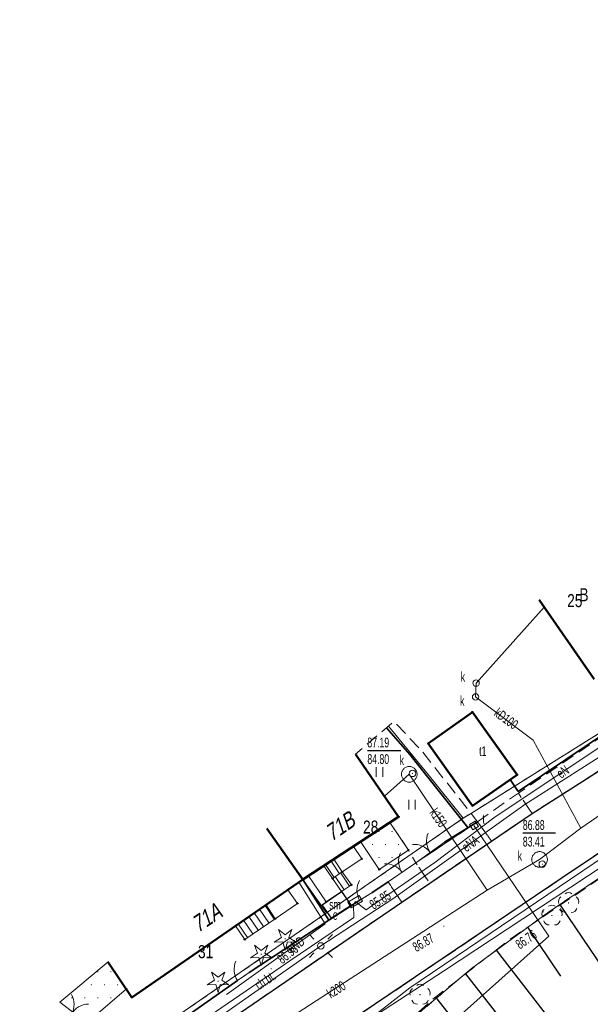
# Model space of a CAD drawing. Header units: metres. Extents: x 7504240 to 7504745, y 5782869 to 5783359.
# Tile 38 of 93: x 7504273 to 7504317, y 5783117 to 5783192. Entities that reach past the tile are written whole.
import ezdxf
from ezdxf.enums import TextEntityAlignment as Align

# ---------------------------------------------------------------- set-up
doc = ezdxf.new("R2010")
doc.units = ezdxf.units.M
doc.header["$MEASUREMENT"] = 0
for name, pattern in [('1.0_0.5', [1.5, 1, -0.5]), ('1.5_0.5', [2, 1.5, -0.5]), ('219-500', [0]), ('egug-500', [1, 0.5, -0.5]), ('otob_500', [0]), ('otof_500', [0])]:
    doc.linetypes.add(name, pattern=pattern)
doc.layers.get('0').update_dxf_attribs({"color": 2, "linetype": 'CONTINUOUS', "lineweight": 5})
for name, color, linetype in [('000 Inne (niezydentyfikowane)', 7, 'CONTINUOUS'), ('203-punkt graniczny', 7, 'CONTINUOUS'), ('210-oznaczenie konturu użytku gruntowego', 7, 'CONTINUOUS'), ('211-numer działki ewidencyjnej', 7, 'CONTINUOUS'), ('218-kontur użytku gruntowego', 7, 'CONTINUOUS'), ('219-działka ewidencyjna', 7, 'CONTINUOUS'), ('312-budynek ewidencyjny', 7, 'CONTINUOUS'), ('312-oznaczenie budynku ewidencyjnego-Atr117', 7, 'CONTINUOUS'), ('352-schody', 7, 'CONTINUOUS'), ('Adres nieruchomości (na budynku)', 7, 'CONTINUOUS'), ('brama', 7, 'CONTINUOUS'), ('chodnik', 7, 'CONTINUOUS'), ('chodnik-Atr17', 7, 'CONTINUOUS'), ('drzewo iglaste', 7, 'CONTINUOUS'), ('drzewo liściaste', 7, 'CONTINUOUS'), ('furtka', 7, 'CONTINUOUS'), ('jezdnia', 7, 'CONTINUOUS'), ('komora podziemna', 7, 'CONTINUOUS'), ('krawężnik', 7, 'CONTINUOUS'), ('latarnia', 7, 'CONTINUOUS'), ('ogrodzenie trwałe', 7, 'CONTINUOUS'), ('pikieta sztuczna', 7, 'CONTINUOUS'), ('pikieta sztuczna-Atr2', 7, 'CONTINUOUS'), ('przewód elektroenergetyczny podziemny', 7, 'CONTINUOUS'), ('przewód elektroenergetyczny podziemny-Atr1', 7, 'CONTINUOUS'), ('przewód kanalizacyjny', 7, 'CONTINUOUS'), ('przewód kanalizacyjny-Atr1', 7, 'CONTINUOUS'), ('przewód telekomunikacyjny podziemny', 7, 'CONTINUOUS'), ('Punkt budynku', 7, 'CONTINUOUS'), ('rzędna', 7, 'CONTINUOUS'), ('rzędna-Atr2', 7, 'CONTINUOUS'), ('rzędna-Atr3', 7, 'CONTINUOUS'), ('skarpa nieumocniona', 7, 'CONTINUOUS'), ('szafa elektroenergetyczna lub kontener', 7, 'CONTINUOUS'), ('szafa elektroenergetyczna lub kontener-Atr17', 7, 'CONTINUOUS'), ('trawnik', 7, 'CONTINUOUS'), ('wjazd do podziemia', 7, 'CONTINUOUS'), ('właz do komory lub kanału - kwadratowy', 7, 'CONTINUOUS'), ('właz do komory lub kanału - kwadratowy-Atr17', 7, 'CONTINUOUS'), ('właz do komory lub kanału - okrągły', 7, 'CONTINUOUS'), ('właz do komory lub kanału - okrągły-Atr17', 7, 'CONTINUOUS'), ('śmietnik', 7, 'CONTINUOUS'), ('śmietnik-Atr17', 7, 'CONTINUOUS')]:
    doc.layers.add(name, color=color, linetype=linetype)
doc.styles.get("Standard").update_dxf_attribs({"font": 'Working1250', "width": 0.75})
doc.linetypes.add('902-500', pattern='A,3.75,0,[1,ksztalty.shx,S=0.5,R=0,X=0,Y=0],3.75', length=7.5)

# ---------------------------------------------------------------- blocks, each defined once
blk = doc.blocks.new('OP011')
at = {"linetype": 'Continuous', "lineweight": 13}
h = blk.add_hatch(color=0, dxfattribs=at)
edge = h.paths.add_edge_path()
edge.add_arc((0, 0), 0.05, 0, 360)
at = {"color": 0, "linetype": 'Continuous', "lineweight": 13}
for p, q in [((-0.828, -0.268), (-0.283, 0.093)), ((-0.283, 0.093), (-0.512, 0.706)), ((-0.512, 0.706), (0, 0.299)), ((0, 0.299), (0.512, 0.706)), ((0.512, 0.706), (0.283, 0.093)), ((0.283, 0.093), (0.828, -0.268)), ((-0.175, -0.24), (-0.828, -0.268)), ((0, -0.87), (-0.175, -0.24)), ((0.175, -0.24), (0, -0.87)), ((0.828, -0.268), (0.175, -0.24))]:
    blk.add_line(p, q, dxfattribs=at)
blk = doc.blocks.new('PW01')
at = {"linetype": 'Continuous', "lineweight": 13}
h = blk.add_hatch(color=0, dxfattribs=at)
edge = h.paths.add_edge_path()
edge.add_arc((0, 0), 0.045, 0, 360)
blk = doc.blocks.new('SM01')
at = {"color": 0, "linetype": 'Continuous', "lineweight": 13}
for p, q in [((-0.53, 0.531), (-0.883, 0.884)), ((0.531, 0.531), (0.884, 0.884)), ((-0.53, -0.53), (-0.883, -0.883)), ((0.531, -0.53), (0.884, -0.883))]:
    blk.add_line(p, q, dxfattribs=at)
blk.add_circle((0, 0), 0.25, dxfattribs=at)
blk = doc.blocks.new('US18')
at = {"color": 0, "linetype": 'Continuous', "lineweight": 13}
for p, q in [((-0.5, -0.25), (-0.5, 0.25)), ((-0.5, 0.25), (0.5, 0.25)), ((0.5, -0.25), (0.5, 0.25)), ((-0.5, -0.25), (0.5, -0.25))]:
    blk.add_line(p, q, dxfattribs=at)
blk = doc.blocks.new('US22')
at = {"color": 0, "linetype": 'Continuous', "lineweight": 13}
blk.add_circle((0, 0), 0.25, dxfattribs=at)
blk = doc.blocks.new('OP021')
at = {"linetype": 'Continuous', "lineweight": 13}
h = blk.add_hatch(color=0, dxfattribs=at)
edge = h.paths.add_edge_path()
edge.add_arc((0, 0), 0.05, 0, 360)
at = {"color": 0, "linetype": 'Continuous', "lineweight": 13}
for centre, start, end in [((0, 0.4), 49.272, 130.728), ((-0.38, 0.124), 121.308, 202.548), ((0.38, 0.124), 337.452, 58.692), ((-0.235, -0.324), 193.221, 274.871), ((0.235, -0.324), 265.129, 346.779)]:
    blk.add_arc(centre, 0.4, start, end, dxfattribs=at)
blk = doc.blocks.new('US22A')
at = {"color": 0, "linetype": 'Continuous', "lineweight": 0}
blk.add_lwpolyline([(-0.25, -0.25), (0.25, -0.25), (0.25, 0.25), (-0.25, 0.25)], close=True, dxfattribs=at)
blk = doc.blocks.new('OK02')
at = {"color": 0, "linetype": 'Continuous', "lineweight": 0}
for centre, start, end in [((-1.5, 0), 0, 60), ((1.5, 0), 120, 180)]:
    blk.add_arc(centre, 1.5, start, end, dxfattribs=at)
blk = doc.blocks.new('OK04')
at = {"color": 0, "linetype": 'Continuous', "lineweight": 0}
blk.add_arc((1.5, 0.001), 1.5, 120, 180, dxfattribs=at)
blk = doc.blocks.new('TU04')
at = {"color": 0, "linetype": 'Continuous', "lineweight": 13}
for p, q in [((0, 0), (0, 0.75)), ((0.5, 0), (0.5, 0.75))]:
    blk.add_line(p, q, dxfattribs=at)
blk = doc.blocks.new('203')
at = {"linetype": 'Continuous', "lineweight": 0}
h = blk.add_hatch(color=0, dxfattribs=at)
edge = h.paths.add_edge_path()
edge.add_arc((0, 0), 0.045, 0, 360)
blk = doc.blocks.new('PUNKTBUD')
at = {"color": 0}
blk.add_circle((0, 0), 0.045, dxfattribs=at)
blk = doc.blocks.new('PW02')
at = {"linetype": 'Continuous', "lineweight": 13}
h = blk.add_hatch(color=0, dxfattribs=at)
edge = h.paths.add_edge_path()
edge.add_arc((0, 0), 0.045, 0, 360)

msp = doc.modelspace()

# ---------------------------------------------------------------- linework, layer by layer
at = {"layer": '000 Inne (niezydentyfikowane)', "color": 7, "linetype": 'Continuous', "lineweight": 25, "flags": 128}
for points in [[(7504314.92, 5783124.39), (7504320.02, 5783116.87)], [(7504312.42, 5783122.7), (7504314.96, 5783118.96)], [(7504310, 5783120.95), (7504315.52, 5783113.84)], [(7504307.66, 5783119.14), (7504310.4, 5783115.61)], [(7504305.34, 5783117.34), (7504310.82, 5783110.38)]]:
    msp.add_lwpolyline(points, dxfattribs=at)
at = {"layer": '218-kontur użytku gruntowego', "color": 3, "linetype": 'egug-500', "lineweight": 18, "flags": 128}
for points in [[(7504307.9, 5783131.34), (7504324.06, 5783141.44)], [(7504329.76, 5783134.44), (7504314.02, 5783123.86)], [(7504296.98, 5783123.81), (7504307.46, 5783131.07)], [(7504307.46, 5783131.07), (7504307.9, 5783131.34)], [(7504281.56, 5783113.16), (7504296.98, 5783123.81)], [(7504314.02, 5783123.86), (7504308.11, 5783119.54)], [(7504308.11, 5783119.54), (7504302.72, 5783114.97)]]:
    msp.add_lwpolyline(points, dxfattribs=at)
at = {"layer": '219-działka ewidencyjna', "color": 7, "linetype": '219-500', "lineweight": 18, "flags": 128}
for points in [[(7504307.9, 5783131.34), (7504324.06, 5783141.44)], [(7504301.742, 5783138.144), (7504304.79, 5783134.44)], [(7504304.79, 5783134.44), (7504307.46, 5783131.07)], [(7504329.76, 5783134.44), (7504314.02, 5783123.86)], [(7504307.46, 5783131.07), (7504296.98, 5783123.81)], [(7504307.9, 5783131.34), (7504307.46, 5783131.07)], [(7504295.16, 5783126.38), (7504292.395, 5783130.299)], [(7504296.98, 5783123.81), (7504295.16, 5783126.38)], [(7504296.98, 5783123.81), (7504281.56, 5783113.16)], [(7504314.02, 5783123.86), (7504308.11, 5783119.54)], [(7504308.11, 5783119.54), (7504302.72, 5783114.97)]]:
    msp.add_lwpolyline(points, dxfattribs=at)
at = {"layer": '312-budynek ewidencyjny', "color": 7, "linetype": 'Continuous', "lineweight": 50, "flags": 128}
for points in [[(7504313.31, 5783147.853), (7504317.53, 5783141.75)], [(7504308.18, 5783139.23), (7504304.78, 5783136.82)], [(7504311.61, 5783134.42), (7504308.18, 5783139.23)], [(7504304.78, 5783136.82), (7504308.19, 5783132.03)], [(7504299.194, 5783136.005), (7504302.51, 5783131.18)], [(7504308.19, 5783132.03), (7504311.61, 5783134.42)], [(7504302.51, 5783131.18), (7504295.16, 5783126.38)], [(7504295.16, 5783126.38), (7504292.395, 5783130.299)], [(7504295.16, 5783126.38), (7504292.395, 5783130.299)], [(7504282.01, 5783117.32), (7504295.16, 5783126.38)], [(7504280.184, 5783120.051), (7504282.01, 5783117.32)]]:
    msp.add_lwpolyline(points, dxfattribs=at)
at = {"layer": '352-schody', "color": 7, "linetype": 'Continuous', "lineweight": 18, "flags": 128}
for points in [[(7504297.53, 5783127.93), (7504299.04, 5783128.91), (7504299.68, 5783127.96), (7504298.18, 5783126.95)], [(7504297.53, 5783127.93), (7504299.04, 5783128.91), (7504299.68, 5783127.96), (7504298.18, 5783126.95)], [(7504297.53, 5783127.93), (7504298.18, 5783126.95), (7504297.44, 5783126.45), (7504296.77, 5783127.43)], [(7504297.53, 5783127.93), (7504298.18, 5783126.95), (7504297.44, 5783126.45), (7504296.77, 5783127.43)], [(7504296.95, 5783124.65), (7504295.58, 5783126.65), (7504296.77, 5783127.43), (7504297.44, 5783126.45), (7504298.13, 5783125.45)], [(7504296.95, 5783124.65), (7504295.58, 5783126.65), (7504296.77, 5783127.43), (7504297.44, 5783126.45), (7504298.13, 5783125.45)], [(7504297.44, 5783126.45), (7504298.18, 5783126.95), (7504298.88, 5783125.96), (7504298.13, 5783125.45)], [(7504297.44, 5783126.45), (7504298.18, 5783126.95), (7504298.88, 5783125.96), (7504298.13, 5783125.45)], [(7504292.33, 5783124.43), (7504293.03, 5783123.36), (7504294.74, 5783124.54), (7504294, 5783125.58)], [(7504292.33, 5783124.43), (7504293.03, 5783123.36), (7504294.74, 5783124.54), (7504294, 5783125.58)], [(7504289.98, 5783122.81), (7504290.69, 5783121.77), (7504293.03, 5783123.36), (7504292.33, 5783124.43)], [(7504289.98, 5783122.81), (7504290.69, 5783121.77), (7504293.03, 5783123.36), (7504292.33, 5783124.43)]]:
    msp.add_lwpolyline(points, close=True, dxfattribs=at)
for points in [[(7504297.321, 5783127.793), (7504297.969, 5783126.808)], [(7504296.903, 5783127.518), (7504297.555, 5783126.528)], [(7504298.327, 5783125.584), (7504297.647, 5783126.59)], [(7504298.74, 5783125.865), (7504298.061, 5783126.87)], [(7504292.549, 5783123.033), (7504291.837, 5783124.09)], [(7504292.962, 5783123.314), (7504292.249, 5783124.374)], [(7504291.308, 5783122.19), (7504290.602, 5783123.239)], [(7504291.722, 5783122.471), (7504291.014, 5783123.523)], [(7504292.135, 5783122.752), (7504291.426, 5783123.807)], [(7504290.895, 5783121.909), (7504290.191, 5783122.955)]]:
    msp.add_lwpolyline(points, dxfattribs=at)
at = {"layer": 'brama', "color": 7, "linetype": 'otob_500', "lineweight": 18, "flags": 128}
for points in [[(7504303.84, 5783127.65), (7504306.04, 5783129.25)], [(7504301.7, 5783126.2), (7504303.84, 5783127.65)]]:
    msp.add_lwpolyline(points, dxfattribs=at)
at = {"layer": 'chodnik', "color": 7, "linetype": '1.0_0.5', "lineweight": 18, "flags": 128}
for points in [[(7504312.78, 5783131.44), (7504311.71, 5783133.01), (7504329.94, 5783145.37), (7504333.64, 5783147.98), (7504336.22, 5783149.59), (7504368.14, 5783171.18), (7504369.26, 5783169.5), (7504359.93, 5783163.2), (7504339.42, 5783149.41), (7504338.27, 5783148.32), (7504333.33, 5783144.92), (7504325.36, 5783139.48)], [(7504308.58, 5783130.81), (7504311.71, 5783133.01), (7504312.78, 5783131.44), (7504309.66, 5783129.32)], [(7504303.84, 5783127.65), (7504308.58, 5783130.81), (7504309.66, 5783129.32), (7504304.9, 5783126.09)], [(7504301.7, 5783126.2), (7504303.84, 5783127.65), (7504304.9, 5783126.09), (7504302.77, 5783124.64)], [(7504282.92, 5783111.06), (7504281.76, 5783112.74), (7504290.14, 5783118.61), (7504291.03, 5783119.23), (7504297.14, 5783123.25), (7504299.52, 5783124.79), (7504300.46, 5783125.34), (7504301.7, 5783126.2), (7504302.77, 5783124.64)]]:
    msp.add_lwpolyline(points, close=True, dxfattribs=at)
at = {"layer": 'furtka', "color": 7, "linetype": 'otof_500', "lineweight": 18, "flags": 128}
for points in [[(7504299.52, 5783124.79), (7504300.46, 5783125.34)], [(7504290.14, 5783118.61), (7504291.03, 5783119.23)]]:
    msp.add_lwpolyline(points, dxfattribs=at)
at = {"layer": 'jezdnia', "color": 7, "linetype": '1.5_0.5', "lineweight": 18, "flags": 128}
msp.add_lwpolyline([(7504377.44, 5783176.64), (7504380.62, 5783171.94), (7504380.99, 5783171.36), (7504362.87, 5783159.13), (7504347.38, 5783148.24), (7504342.58, 5783145.15), (7504331.94, 5783137.79), (7504315.08, 5783126.5), (7504298.7, 5783115.44), (7504288.6, 5783108.67), (7504287.82, 5783107.97), (7504287.14, 5783107.29), (7504286.58, 5783106.76), (7504286.07, 5783106.17), (7504285.36, 5783105.35), (7504284.62, 5783104.38), (7504283.83, 5783103.3), (7504283.18, 5783102.32), (7504282.77, 5783101.65), (7504281.52, 5783099.43), (7504280.88, 5783097.93), (7504280.32, 5783096.66), (7504280.04, 5783095.78), (7504279.68, 5783094.75), (7504279.31, 5783093.59), (7504273.4, 5783095.77), (7504274.19, 5783096.13), (7504274.7, 5783096.77), (7504274.89, 5783097.18), (7504275.72, 5783099.88), (7504277.28, 5783105.04), (7504277.42, 5783105.45), (7504277.84, 5783106.22), (7504282.13, 5783110.28), (7504282.92, 5783111.06), (7504302.77, 5783124.64), (7504304.9, 5783126.09), (7504309.66, 5783129.32), (7504312.78, 5783131.44), (7504325.36, 5783139.48), (7504333.33, 5783144.92), (7504338.27, 5783148.32), (7504339.42, 5783149.41), (7504359.93, 5783163.2), (7504369.26, 5783169.5), (7504368.14, 5783171.18), (7504368.64, 5783171.5), (7504370.08, 5783177.1), (7504374.81, 5783180.53)], close=True, dxfattribs=at)
at = {"layer": 'komora podziemna', "color": 34, "linetype": 'Continuous', "lineweight": 18, "flags": 128}
for points in [[(7504303.93, 5783134.45), (7504303.93, 5783134.39), (7504303.92, 5783134.33), (7504303.9, 5783134.28), (7504303.88, 5783134.22), (7504303.86, 5783134.17), (7504303.83, 5783134.12), (7504303.79, 5783134.07), (7504303.75, 5783134.03), (7504303.71, 5783133.99), (7504303.66, 5783133.95), (7504303.61, 5783133.92), (7504303.56, 5783133.9), (7504303.5, 5783133.88), (7504303.45, 5783133.86), (7504303.39, 5783133.85), (7504303.33, 5783133.85), (7504303.27, 5783133.85), (7504303.21, 5783133.86), (7504303.16, 5783133.88), (7504303.1, 5783133.9), (7504303.05, 5783133.92), (7504303, 5783133.95), (7504302.95, 5783133.99), (7504302.91, 5783134.03), (7504302.87, 5783134.07), (7504302.83, 5783134.12), (7504302.8, 5783134.17), (7504302.78, 5783134.22), (7504302.76, 5783134.28), (7504302.74, 5783134.33), (7504302.73, 5783134.39), (7504302.73, 5783134.45), (7504302.73, 5783134.51), (7504302.74, 5783134.57), (7504302.76, 5783134.62), (7504302.78, 5783134.68), (7504302.8, 5783134.73), (7504302.83, 5783134.78), (7504302.87, 5783134.83), (7504302.91, 5783134.87), (7504302.95, 5783134.91), (7504303, 5783134.95), (7504303.05, 5783134.98), (7504303.1, 5783135), (7504303.16, 5783135.02), (7504303.21, 5783135.04), (7504303.27, 5783135.05), (7504303.33, 5783135.05), (7504303.39, 5783135.05), (7504303.45, 5783135.04), (7504303.5, 5783135.02), (7504303.56, 5783135), (7504303.61, 5783134.98), (7504303.66, 5783134.95), (7504303.71, 5783134.91), (7504303.75, 5783134.87), (7504303.79, 5783134.83), (7504303.83, 5783134.78), (7504303.86, 5783134.73), (7504303.88, 5783134.68), (7504303.9, 5783134.62), (7504303.92, 5783134.57), (7504303.93, 5783134.51)], [(7504313.94, 5783127.91), (7504313.94, 5783127.85), (7504313.93, 5783127.79), (7504313.91, 5783127.74), (7504313.89, 5783127.68), (7504313.87, 5783127.63), (7504313.84, 5783127.58), (7504313.8, 5783127.53), (7504313.76, 5783127.49), (7504313.72, 5783127.45), (7504313.67, 5783127.41), (7504313.62, 5783127.38), (7504313.57, 5783127.36), (7504313.51, 5783127.34), (7504313.46, 5783127.32), (7504313.4, 5783127.31), (7504313.34, 5783127.31), (7504313.28, 5783127.31), (7504313.22, 5783127.32), (7504313.17, 5783127.34), (7504313.11, 5783127.36), (7504313.06, 5783127.38), (7504313.01, 5783127.41), (7504312.96, 5783127.45), (7504312.92, 5783127.49), (7504312.88, 5783127.53), (7504312.84, 5783127.58), (7504312.81, 5783127.63), (7504312.79, 5783127.68), (7504312.77, 5783127.74), (7504312.75, 5783127.79), (7504312.74, 5783127.85), (7504312.74, 5783127.91), (7504312.74, 5783127.97), (7504312.75, 5783128.03), (7504312.77, 5783128.08), (7504312.79, 5783128.14), (7504312.81, 5783128.19), (7504312.84, 5783128.24), (7504312.88, 5783128.29), (7504312.92, 5783128.33), (7504312.96, 5783128.37), (7504313.01, 5783128.41), (7504313.06, 5783128.44), (7504313.11, 5783128.46), (7504313.17, 5783128.48), (7504313.22, 5783128.5), (7504313.28, 5783128.51), (7504313.34, 5783128.51), (7504313.4, 5783128.51), (7504313.46, 5783128.5), (7504313.51, 5783128.48), (7504313.57, 5783128.46), (7504313.62, 5783128.44), (7504313.67, 5783128.41), (7504313.72, 5783128.37), (7504313.76, 5783128.33), (7504313.8, 5783128.29), (7504313.84, 5783128.24), (7504313.87, 5783128.19), (7504313.89, 5783128.14), (7504313.91, 5783128.08), (7504313.93, 5783128.03), (7504313.94, 5783127.97)]]:
    msp.add_lwpolyline(points, close=True, dxfattribs=at)
at = {"layer": 'krawężnik', "color": 7, "linetype": 'Continuous', "lineweight": 25, "flags": 128}
for points in [[(7504273.4, 5783095.77), (7504274.19, 5783096.13), (7504274.7, 5783096.77), (7504274.89, 5783097.18), (7504275.72, 5783099.88), (7504277.28, 5783105.04), (7504277.42, 5783105.45), (7504277.84, 5783106.22), (7504282.13, 5783110.28), (7504282.92, 5783111.06), (7504302.77, 5783124.64), (7504304.9, 5783126.09), (7504309.66, 5783129.32), (7504312.78, 5783131.44), (7504325.36, 5783139.48), (7504333.33, 5783144.92), (7504338.27, 5783148.32), (7504339.42, 5783149.41), (7504359.93, 5783163.2), (7504369.26, 5783169.5)], [(7504347.38, 5783148.24), (7504342.58, 5783145.15), (7504331.94, 5783137.79), (7504315.08, 5783126.5), (7504298.7, 5783115.44), (7504288.6, 5783108.67), (7504287.82, 5783107.97), (7504287.14, 5783107.29), (7504286.58, 5783106.76), (7504286.07, 5783106.17), (7504285.36, 5783105.35), (7504284.62, 5783104.38), (7504283.83, 5783103.3), (7504283.18, 5783102.32), (7504282.77, 5783101.65), (7504281.52, 5783099.43), (7504280.88, 5783097.93), (7504280.32, 5783096.66), (7504280.04, 5783095.78), (7504279.68, 5783094.75), (7504279.31, 5783093.59)]]:
    msp.add_lwpolyline(points, dxfattribs=at)
at = {"layer": 'ogrodzenie trwałe', "color": 7, "linetype": '902-500', "lineweight": 35, "flags": 128}
for points in [[(7504333.64, 5783147.98), (7504329.94, 5783145.37), (7504311.7, 5783133.14), (7504311.07, 5783134.04)], [(7504301.58, 5783138.008), (7504303.38, 5783135.96), (7504307.84, 5783130.36)], [(7504306.04, 5783129.25), (7504308.58, 5783130.81)], [(7504297.14, 5783123.25), (7504295.16, 5783126.38)], [(7504301.7, 5783126.2), (7504300.46, 5783125.34)], [(7504297.14, 5783123.25), (7504299.52, 5783124.79)], [(7504291.03, 5783119.23), (7504297.14, 5783123.25)], [(7504281.76, 5783112.74), (7504290.14, 5783118.61)]]:
    msp.add_lwpolyline(points, dxfattribs=at)
at = {"layer": 'przewód elektroenergetyczny podziemny', "color": 1, "linetype": 'Continuous', "lineweight": 18, "flags": 128}
for points in [[(7504298.6, 5783114.54), (7504306.05, 5783119.39), (7504314.47, 5783124.94), (7504327.41, 5783133.49), (7504341.36, 5783142.81), (7504360.71, 5783156.14), (7504383.02, 5783171.83), (7504383.3, 5783172.16), (7504379.08, 5783178.53)], [(7504299.18, 5783124.67), (7504300.02, 5783124.05), (7504300.45, 5783124.35), (7504305.3, 5783127.69), (7504309.82, 5783131.11), (7504327.25, 5783142.73), (7504327.39, 5783143.19), (7504327.35, 5783143.61), (7504325.12, 5783146.98)], [(7504319.62, 5783136.85), (7504312.22, 5783132.13), (7504302.08, 5783124.88), (7504296.54, 5783121.27)], [(7504289.29, 5783117.55), (7504296.87, 5783122.98), (7504294.84, 5783126.16)], [(7504286.98, 5783115.21), (7504292.67, 5783119.11), (7504294.16, 5783120.13), (7504299.07, 5783123.46), (7504299.04, 5783124.43), (7504299.18, 5783124.67)], [(7504296.54, 5783121.27), (7504289.06, 5783116.03), (7504283.94, 5783112.52), (7504277.58, 5783106.25), (7504276.46, 5783104.48)]]:
    msp.add_lwpolyline(points, dxfattribs=at)
at = {"layer": 'przewód kanalizacyjny', "color": 34, "linetype": 'Continuous', "lineweight": 18, "flags": 128}
for points in [[(7504347.2, 5783151.38), (7504316.51, 5783130.31), (7504313.34, 5783127.91)], [(7504313.7, 5783147.28), (7504308.46, 5783141.46), (7504308.43, 5783140.39), (7504312.86, 5783137.08), (7504316.51, 5783130.31)], [(7504309.31, 5783125.56), (7504303.33, 5783134.45), (7504301.44, 5783132.76)], [(7504313.34, 5783127.91), (7504309.31, 5783125.56), (7504282.1, 5783107.93)]]:
    msp.add_lwpolyline(points, dxfattribs=at)
at = {"layer": 'przewód telekomunikacyjny podziemny', "color": 30, "linetype": 'Continuous', "lineweight": 18, "flags": 128}
for points in [[(7504288.15, 5783106.04), (7504288.94, 5783106.78), (7504303.38, 5783118.04), (7504323.7, 5783131.81), (7504333.86, 5783138.75), (7504337.55, 5783140.76), (7504352.43, 5783151.44), (7504358.52, 5783155.55), (7504359.44, 5783156.22)], [(7504308.3, 5783130.52), (7504314.06, 5783122.02), (7504301.1, 5783110.44), (7504294.62, 5783104.5), (7504293.31, 5783103.32), (7504286.56, 5783091.35), (7504290.45, 5783084.79), (7504288.13, 5783074.1), (7504288.98, 5783063.04), (7504290.59, 5783059.18), (7504292.7, 5783051.36), (7504295.74, 5783045.52), (7504291.64, 5783043.03), (7504298.44, 5783035.65), (7504312.58, 5783026.31), (7504331.96, 5783020.19), (7504337.43, 5783020.11), (7504339.95, 5783019.85), (7504362.47, 5783012.63), (7504365.1, 5783015.2), (7504381.87, 5783009.7)]]:
    msp.add_lwpolyline(points, dxfattribs=at)
at = {"layer": 'rzędna-Atr2', "color": 7, "flags": 128}
for points in [[(7504300.111, 5783136.286), (7504302.675, 5783136.286)], [(7504312.056, 5783129.949), (7504314.561, 5783129.949)]]:
    msp.add_lwpolyline(points, dxfattribs=at)
at = {"layer": 'skarpa nieumocniona', "color": 7, "linetype": '1.0_0.5', "lineweight": 18, "flags": 128}
msp.add_lwpolyline([(7504380.26, 5783157.29), (7504360.6, 5783143.78), (7504316.18, 5783114.33), (7504308.12, 5783108.39), (7504301.16, 5783102.47), (7504297.24, 5783098.07), (7504295, 5783094.94), (7504291.32, 5783088.62), (7504289.64, 5783082.62), (7504289, 5783074.3), (7504289.05, 5783069.88), (7504290.14, 5783061.08), (7504292.11, 5783054.55), (7504294.02, 5783050.56), (7504299.26, 5783044.09), (7504307.08, 5783036.72), (7504312.87, 5783033.06), (7504316.58, 5783031.37), (7504328.4, 5783028.9), (7504351.13, 5783023.78), (7504363.39, 5783021.3), (7504413.85, 5783010.73), (7504431.69, 5783007.41), (7504436.75, 5783006.68), (7504449.41, 5783006.34), (7504455.77, 5783006.68), (7504466.29, 5783007.91), (7504473.68, 5783009.36), (7504480.69, 5783011.01), (7504494.41, 5783014.72), (7504506.9, 5783019.28), (7504519.45, 5783025.13), (7504534.08, 5783032.16), (7504551.57, 5783040.71), (7504569.46, 5783049.26), (7504587.18, 5783058.15), (7504598.88, 5783063.95), (7504609.85, 5783070.47), (7504626.84, 5783080.04), (7504636.35, 5783086.39), (7504644.85, 5783093.82), (7504653.4, 5783101.92), (7504661.84, 5783111.43), (7504671.68, 5783124.09), (7504681.81, 5783136.8), (7504682.99, 5783139.33), (7504682.99, 5783141.47), (7504681.9, 5783149.9), (7504687.5, 5783150.11), (7504691.23, 5783148.09), (7504688.67, 5783134.36), (7504687.62, 5783131.16), (7504670.58, 5783105.9), (7504665.57, 5783099.62), (7504660.83, 5783094.45), (7504651.28, 5783086.01), (7504639.63, 5783075.99), (7504633.77, 5783072.09), (7504616.16, 5783061.81), (7504605.84, 5783056.43), (7504578.71, 5783043.4), (7504537.89, 5783023.52), (7504518.91, 5783013.94), (7504507.93, 5783008.75), (7504501.44, 5783006.01), (7504493.81, 5783003.86), (7504483.25, 5783001.26), (7504466.9, 5782996.88), (7504461.31, 5782996.25), (7504448.12, 5782995.98), (7504439.68, 5782995.93), (7504424.97, 5782996.88), (7504417.47, 5782998.08), (7504402.32, 5783001.64), (7504382.41, 5783006.37), (7504367, 5783010.06), (7504349.55, 5783014.23), (7504312.94, 5783023.2), (7504304.88, 5783028.31), (7504298.92, 5783033.22), (7504294.33, 5783037.81), (7504290.06, 5783044.03), (7504286.84, 5783049.67), (7504284.73, 5783055.27), (7504283.46, 5783061.23), (7504282.72, 5783067.77), (7504282.14, 5783078.58), (7504282.35, 5783082.9), (7504283.67, 5783088.23), (7504285.41, 5783094.35), (7504288.53, 5783099.88), (7504292.8, 5783105.26), (7504299.13, 5783111.8), (7504305.14, 5783117.18), (7504311.05, 5783121.77), (7504324.28, 5783130.74), (7504335.99, 5783138.86), (7504380.83, 5783168.62), (7504391.47, 5783175.56), (7504419.98, 5783194.78), (7504441.54, 5783209.35), (7504458.79, 5783221.06), (7504464.22, 5783218.59), (7504462.78, 5783216.55), (7504450.84, 5783204.54), (7504448.08, 5783202.3), (7504441.38, 5783197.83), (7504424.07, 5783186.48), (7504393.68, 5783166.39)], close=True, dxfattribs=at)
msp.add_lwpolyline([(7504380.26, 5783157.29), (7504360.6, 5783143.78), (7504316.18, 5783114.33), (7504308.12, 5783108.39), (7504301.16, 5783102.47), (7504297.24, 5783098.07), (7504295, 5783094.94), (7504291.32, 5783088.62), (7504289.64, 5783082.62), (7504289, 5783074.3), (7504289.05, 5783069.88), (7504290.14, 5783061.08), (7504292.11, 5783054.55), (7504294.02, 5783050.56), (7504299.26, 5783044.09), (7504307.08, 5783036.72), (7504312.87, 5783033.06), (7504316.58, 5783031.37), (7504328.4, 5783028.9), (7504351.13, 5783023.78), (7504363.39, 5783021.3), (7504413.85, 5783010.73), (7504431.69, 5783007.41), (7504436.75, 5783006.68), (7504449.41, 5783006.34), (7504455.77, 5783006.68), (7504466.29, 5783007.91), (7504473.68, 5783009.36), (7504480.69, 5783011.01), (7504494.41, 5783014.72), (7504506.9, 5783019.28), (7504519.45, 5783025.13), (7504534.08, 5783032.16), (7504551.57, 5783040.71), (7504569.46, 5783049.26), (7504587.18, 5783058.15), (7504598.88, 5783063.95), (7504609.85, 5783070.47), (7504626.84, 5783080.04), (7504636.35, 5783086.39), (7504644.85, 5783093.82), (7504653.4, 5783101.92), (7504661.84, 5783111.43), (7504671.68, 5783124.09), (7504681.81, 5783136.8), (7504682.99, 5783139.33), (7504682.99, 5783141.47), (7504681.9, 5783149.9), (7504687.5, 5783150.11), (7504691.23, 5783148.09), (7504688.67, 5783134.36), (7504687.62, 5783131.16), (7504670.58, 5783105.9), (7504665.57, 5783099.62), (7504660.83, 5783094.45), (7504651.28, 5783086.01), (7504639.63, 5783075.99), (7504633.77, 5783072.09), (7504616.16, 5783061.81), (7504605.84, 5783056.43), (7504578.71, 5783043.4), (7504537.89, 5783023.52), (7504518.91, 5783013.94), (7504507.93, 5783008.75), (7504501.44, 5783006.01), (7504493.81, 5783003.86), (7504483.25, 5783001.26), (7504466.9, 5782996.88), (7504461.31, 5782996.25), (7504448.12, 5782995.98), (7504439.68, 5782995.93), (7504424.97, 5782996.88), (7504417.47, 5782998.08), (7504402.32, 5783001.64), (7504382.41, 5783006.37), (7504367, 5783010.06), (7504349.55, 5783014.23), (7504312.94, 5783023.2), (7504304.88, 5783028.31), (7504298.92, 5783033.22), (7504294.33, 5783037.81), (7504290.06, 5783044.03), (7504286.84, 5783049.67), (7504284.73, 5783055.27), (7504283.46, 5783061.23), (7504282.72, 5783067.77), (7504282.14, 5783078.58), (7504282.35, 5783082.9), (7504283.67, 5783088.23), (7504285.41, 5783094.35), (7504288.53, 5783099.88), (7504292.8, 5783105.26), (7504299.13, 5783111.8), (7504305.14, 5783117.18), (7504311.05, 5783121.77), (7504324.28, 5783130.74), (7504335.99, 5783138.86), (7504380.83, 5783168.62), (7504391.47, 5783175.56), (7504419.98, 5783194.78), (7504441.54, 5783209.35), (7504458.79, 5783221.06), (7504464.22, 5783218.59), (7504462.78, 5783216.55), (7504450.84, 5783204.54), (7504448.08, 5783202.3), (7504441.38, 5783197.83), (7504424.07, 5783186.48), (7504393.68, 5783166.39)], close=True, dxfattribs=at)
at = {"layer": 'trawnik', "color": 7, "linetype": '1.0_0.5', "lineweight": 18, "flags": 128}
msp.add_lwpolyline([(7504304.37, 5783136.14), (7504308.58, 5783130.81), (7504303.84, 5783127.65), (7504303.27, 5783128.63), (7504301.84, 5783130.74), (7504302.51, 5783131.18), (7504299.19, 5783136.01), (7504302.17, 5783138.51)], close=True, dxfattribs=at)
at = {"layer": 'wjazd do podziemia', "color": 7, "linetype": 'Continuous', "lineweight": 18, "flags": 128}
for points in [[(7504301.03, 5783127.14), (7504299.59, 5783129.28), (7504301.84, 5783130.74), (7504303.27, 5783128.63)], [(7504281.59, 5783117.95), (7504278.57, 5783115.37), (7504276.49, 5783116.95), (7504280.19, 5783120.05)]]:
    msp.add_lwpolyline(points, close=True, dxfattribs=at)
at = {"layer": 'śmietnik', "color": 7, "linetype": 'Continuous', "lineweight": 25, "flags": 128}
msp.add_lwpolyline([(7504297.36, 5783123.39), (7504296.64, 5783124.43), (7504298.13, 5783125.45), (7504298.87, 5783124.37)], close=True, dxfattribs=at)

# ---------------------------------------------------------------- block references
at = {"layer": '203-punkt graniczny', "color": 7, "linetype": 'Continuous', "lineweight": 18}
for p in [(7504304.79, 5783134.44), (7504307.46, 5783131.07), (7504307.9, 5783131.34), (7504295.16, 5783126.38), (7504296.98, 5783123.81), (7504314.02, 5783123.86), (7504308.11, 5783119.54)]:
    msp.add_blockref('203', p, dxfattribs=at)
at = {"layer": 'brama', "color": 7, "linetype": 'Continuous', "lineweight": 18}
for p, rotation in [((7504304.94, 5783128.45), 36.027), ((7504302.77, 5783126.925), 34.12), ((7504277.387, 5783116.039), 330.503)]:
    msp.add_blockref('OK02', p, dxfattribs=dict(at, rotation=rotation))
at = {"layer": 'drzewo iglaste', "color": 94, "linetype": 'Continuous', "lineweight": 18}
for p in [(7504293.79, 5783121.82), (7504291.96, 5783120.63), (7504288.64, 5783118.56)]:
    msp.add_blockref('OP011', p, dxfattribs=at)
at = {"layer": 'drzewo liściaste', "color": 94, "linetype": 'Continuous', "lineweight": 18}
for p in [(7504315.57, 5783124.57), (7504314.29, 5783123.61), (7504304.16, 5783117.53)]:
    msp.add_blockref('OP021', p, dxfattribs=at)
at = {"layer": 'furtka', "color": 7, "linetype": 'Continuous', "lineweight": 18}
for p, rotation in [((7504299.52, 5783124.79), 30.332), ((7504290.14, 5783118.61), 34.862)]:
    msp.add_blockref('OK04', p, dxfattribs=dict(at, rotation=rotation))
at = {"layer": 'latarnia', "color": 7, "linetype": 'Continuous', "lineweight": 18}
msp.add_blockref('SM01', (7504296.54, 5783121.27), dxfattribs=at)
at = {"layer": 'pikieta sztuczna', "color": 7, "linetype": 'Continuous', "lineweight": 13}
for p in [(7504313.63, 5783123.88), (7504305.99, 5783122.79), (7504292.72, 5783119.52)]:
    msp.add_blockref('PW01', p, dxfattribs=at)
at = {"layer": 'Punkt budynku', "color": 5, "linetype": 'Continuous', "lineweight": 18}
for p in [(7504308.18, 5783139.23), (7504304.78, 5783136.82), (7504311.61, 5783134.42), (7504308.19, 5783132.03), (7504301.84, 5783130.74), (7504302.51, 5783131.18), (7504299.59, 5783129.28), (7504299.04, 5783128.91), (7504303.27, 5783128.63), (7504297.53, 5783127.93), (7504299.68, 5783127.96), (7504296.77, 5783127.43), (7504298.18, 5783126.95), (7504301.03, 5783127.14), (7504295.16, 5783126.38), (7504295.58, 5783126.65), (7504297.44, 5783126.45), (7504294, 5783125.58), (7504298.13, 5783125.45), (7504298.88, 5783125.96), (7504292.33, 5783124.43), (7504294.74, 5783124.54), (7504296.95, 5783124.65), (7504293.03, 5783123.36), (7504289.98, 5783122.81), (7504290.69, 5783121.77), (7504281.59, 5783117.95), (7504282.01, 5783117.32)]:
    msp.add_blockref('PUNKTBUD', p, dxfattribs=at)
at = {"layer": 'rzędna', "color": 34, "linetype": 'Continuous', "lineweight": 18}
for p in [(7504303.58, 5783134.52), (7504313.55, 5783127.55)]:
    msp.add_blockref('PW01', p, dxfattribs=at)
at = {"layer": 'rzędna', "color": 1, "linetype": 'Continuous', "lineweight": 18}
msp.add_blockref('PW01', (7504300.02, 5783124.05), dxfattribs=at)
at = {"layer": 'szafa elektroenergetyczna lub kontener', "color": 1, "linetype": 'Continuous', "lineweight": 18, "rotation": 210.549}
msp.add_blockref('US18', (7504299.18, 5783124.67), dxfattribs=at)
at = {"layer": 'trawnik', "color": 7, "linetype": 'Continuous', "lineweight": 18}
for p in [(7504300.789, 5783134.249), (7504303.289, 5783131.749)]:
    msp.add_blockref('TU04', p, dxfattribs=at)
at = {"layer": 'wjazd do podziemia', "color": 7, "linetype": 'Continuous', "lineweight": 18}
for p in [(7504301.008, 5783130.058), (7504302.008, 5783130.058), (7504300.508, 5783129.058), (7504301.508, 5783129.058), (7504302.508, 5783129.058), (7504301.008, 5783128.058), (7504302.008, 5783128.058), (7504279.408, 5783119.288), (7504280.408, 5783119.288), (7504278.908, 5783118.288), (7504279.908, 5783118.288), (7504280.908, 5783118.288), (7504277.408, 5783117.288), (7504278.408, 5783117.288), (7504279.408, 5783117.288), (7504280.408, 5783117.288)]:
    msp.add_blockref('PW02', p, dxfattribs=at)
at = {"layer": 'właz do komory lub kanału - kwadratowy', "color": 7, "linetype": 'Continuous', "lineweight": 18, "rotation": 31.039}
msp.add_blockref('US22A', (7504308.3, 5783130.52), dxfattribs=at)
at = {"layer": 'właz do komory lub kanału - okrągły', "color": 7, "linetype": 'Continuous', "lineweight": 18}
for p in [(7504308.46, 5783141.46), (7504308.43, 5783140.39), (7504303.58, 5783134.52), (7504313.55, 5783127.55)]:
    msp.add_blockref('US22', p, dxfattribs=at)

# ---------------------------------------------------------------- texts
at = {"layer": '210-oznaczenie konturu użytku gruntowego', "color": 3, "linetype": 'Continuous', "lineweight": 18, "width": 0.79}
msp.add_text('B', height=1, dxfattribs=at).set_placement((7504316.4, 5783147.74))
at = {"layer": '211-numer działki ewidencyjnej', "color": 7, "linetype": 'Continuous', "lineweight": 18, "width": 0.79}
msp.add_text('25', height=1, dxfattribs=at).set_placement((7504315.46, 5783147.29))
for s, p in [('28', (7504299.78, 5783130.9)), ('31', (7504287.1, 5783121.33))]:
    msp.add_text(s, height=1, dxfattribs=at).set_placement(p, align=Align.TOP_LEFT)
at = {"layer": '312-oznaczenie budynku ewidencyjnego-Atr117', "color": 7, "width": 0.667}
msp.add_text('t1', height=0.75, dxfattribs=at).set_placement((7504308.7, 5783135.63), align=Align.BOTTOM_LEFT)
at = {"layer": 'Adres nieruchomości (na budynku)', "color": 7, "linetype": 'Continuous', "lineweight": 25, "oblique": 15, "width": 0.79}
for s, rotation, p in [('71B', 34.332, (7504297.98, 5783130.44)), ('71A', 33.959, (7504287.73, 5783123.42))]:
    msp.add_text(s, height=1.25, rotation=rotation, dxfattribs=at).set_placement(p, align=Align.MIDDLE_CENTER)
at = {"layer": 'chodnik-Atr17', "color": 7, "width": 0.667}
msp.add_text('ch.bt.', height=0.75, rotation=33.332, dxfattribs=at).set_placement((7504292.265, 5783118.63), align=Align.MIDDLE_CENTER)
at = {"layer": 'pikieta sztuczna-Atr2', "color": 7, "width": 0.667}
for s, rotation, p in [('86.76', 34.81, (7504311.83, 5783120.987)), ('86.87', 30.747, (7504303.877, 5783120.785)), ('86.98', 39.129, (7504293.574, 5783119.843))]:
    msp.add_text(s, height=0.75, rotation=rotation, dxfattribs=at).set_placement(p)
at = {"layer": 'przewód elektroenergetyczny podziemny-Atr1', "color": 1, "width": 0.667}
for s, rotation, p in [('eN', 33.69, (7504315.132, 5783134.651)), ('eNA', 35.565, (7504308.03, 5783129.135)), ('eND', 35.616, (7504294.613, 5783121.364))]:
    msp.add_text(s, height=0.75, rotation=rotation, dxfattribs=at).set_placement(p, align=Align.MIDDLE_CENTER)
at = {"layer": 'przewód kanalizacyjny-Atr1', "color": 34, "width": 0.667}
for s, rotation, p in [('kD100', 324.106, (7504310.778, 5783138.731)), ('k150', 304.891, (7504305.57, 5783131.12)), ('k200', 32.601, (7504297.72, 5783117.92))]:
    msp.add_text(s, height=0.75, rotation=rotation, dxfattribs=at).set_placement(p, align=Align.MIDDLE_CENTER)
at = {"layer": 'rzędna-Atr2', "color": 34, "width": 0.667}
for s, p in [('87.19', (7504300.111, 5783136.294)), ('86.88', (7504312.056, 5783129.957))]:
    msp.add_text(s, height=0.75, dxfattribs=at).set_placement(p, align=Align.BOTTOM_LEFT)
at = {"layer": 'rzędna-Atr2', "color": 1, "width": 0.667}
msp.add_text('85.85', height=0.75, rotation=32.55, dxfattribs=at).set_placement((7504300.388, 5783124.358), align=Align.MIDDLE_LEFT)
at = {"layer": 'rzędna-Atr3', "color": 34, "width": 0.667}
for s, p in [('84.80', (7504300.111, 5783135.019)), ('83.41', (7504312.056, 5783128.681))]:
    msp.add_text(s, height=0.75, dxfattribs=at).set_placement(p, align=Align.BOTTOM_LEFT)
at = {"layer": 'szafa elektroenergetyczna lub kontener-Atr17', "color": 1, "width": 0.667}
msp.add_text('e', height=0.75, dxfattribs=at).set_placement((7504297.458, 5783123.653), align=Align.MIDDLE_LEFT)
at = {"layer": 'właz do komory lub kanału - kwadratowy-Atr17', "color": 7, "width": 0.667}
msp.add_text('t', height=0.75, dxfattribs=at).set_placement((7504308.951, 5783131.029), align=Align.MIDDLE_LEFT)
at = {"layer": 'właz do komory lub kanału - okrągły-Atr17', "color": 7, "width": 0.667}
for p in [(7504307.285, 5783141.936), (7504307.236, 5783140.095), (7504302.59, 5783135.535), (7504311.662, 5783128.193)]:
    msp.add_text('k', height=0.75, dxfattribs=at).set_placement(p, align=Align.MIDDLE_LEFT)
at = {"layer": 'śmietnik-Atr17', "color": 7, "width": 0.667}
msp.add_text('sm', height=0.75, dxfattribs=at).set_placement((7504297.18, 5783124.07))

doc.saveas('drawing.dxf')
